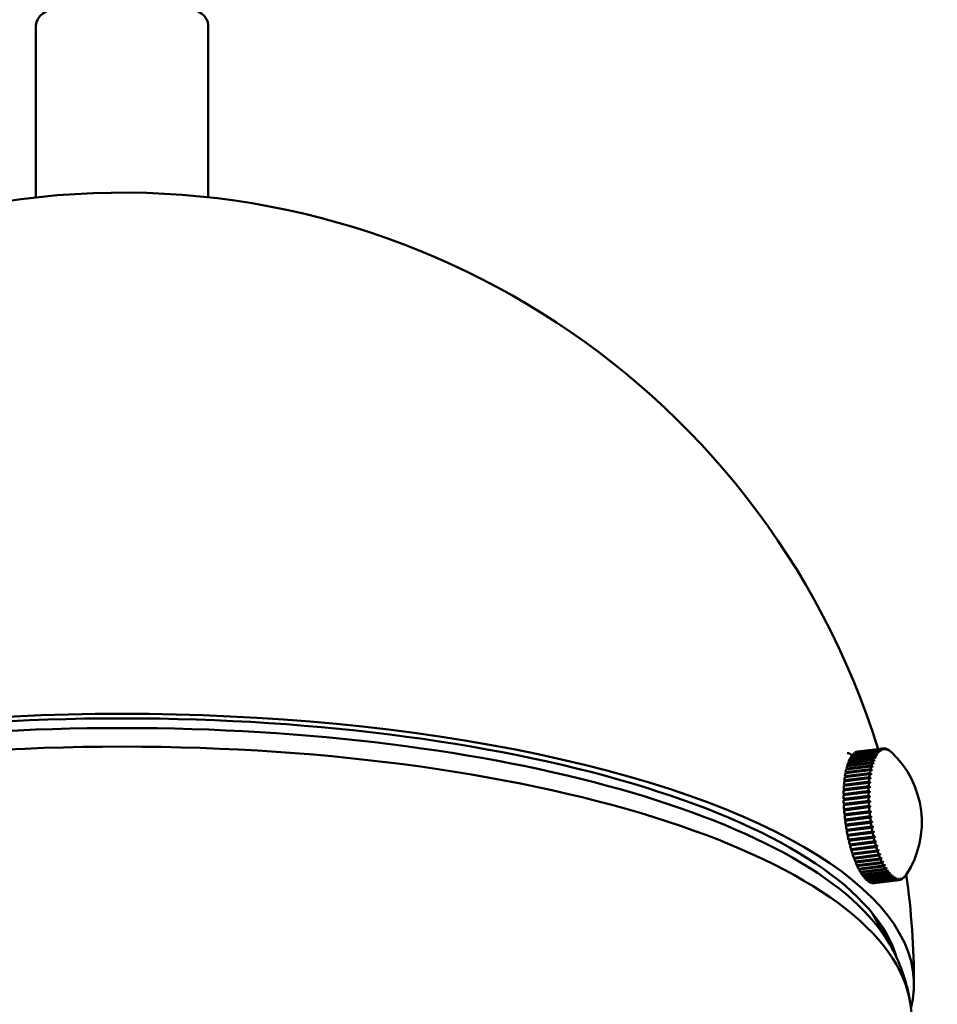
# Model space of a CAD drawing. Header units: millimetres. Extents: x 450 to 1548, y 1035 to 2210.
# Tile 3 of 5: x 1468 to 1538, y 1379 to 1453. Entities that reach past the tile are written whole.
import ezdxf

# ---------------------------------------------------------------- set-up
doc = ezdxf.new("R2010")
doc.units = ezdxf.units.MM
doc.header["$LTSCALE"] = 10
doc.layers.add('Widoczne (ISO)', color=7, linetype='Continuous', lineweight=50)
doc.layers.add('Widoczne wąskie (ISO)', color=7, linetype='Continuous', lineweight=50)

msp = doc.modelspace()

# ---------------------------------------------------------------- linework, layer by layer
at = {"layer": 'Widoczne (ISO)'}
for p, q in [((1469.67, 1452.888), (1469.67, 1439.889)), ((1482.67, 1452.888), (1482.67, 1439.889)), ((1533.1, 1397.993), (1531.221, 1397.759)), ((1531.247, 1397.793), (1533.127, 1398.027)), ((1533.206, 1398.118), (1531.327, 1397.884)), ((1531.355, 1397.911), (1533.235, 1398.145)), ((1531.36, 1397.888), (1531.355, 1397.911)), ((1533.319, 1398.213), (1531.44, 1397.979)), ((1531.469, 1397.999), (1533.348, 1398.233)), ((1531.472, 1397.983), (1531.469, 1397.999)), ((1533.437, 1398.279), (1531.557, 1398.045)), ((1531.588, 1398.057), (1533.468, 1398.291)), ((1531.589, 1398.049), (1531.588, 1398.057)), ((1533.559, 1398.315), (1531.68, 1398.081)), ((1531.712, 1398.085), (1533.591, 1398.319)), ((1531.712, 1398.085), (1531.712, 1398.085)), ((1533.174, 1397.938), (1533.202, 1397.941)), ((1533.288, 1398.054), (1533.302, 1398.056)), ((1533.694, 1398.313), (1533.719, 1398.316)), ((1533.831, 1398.28), (1533.849, 1398.282)), ((1533.97, 1398.217), (1533.981, 1398.218)), ((1534.11, 1398.124), (1534.115, 1398.124)), ((1532.748, 1397.217), (1530.869, 1396.983)), ((1530.887, 1397.044), (1532.766, 1397.278)), ((1532.824, 1397.45), (1530.944, 1397.216)), ((1530.965, 1397.271), (1532.844, 1397.505)), ((1530.982, 1397.221), (1530.965, 1397.271)), ((1532.908, 1397.658), (1531.029, 1397.424)), ((1531.051, 1397.472), (1532.931, 1397.706)), ((1531.065, 1397.428), (1531.051, 1397.472)), ((1533, 1397.839), (1531.121, 1397.605)), ((1531.146, 1397.647), (1533.025, 1397.881)), ((1531.156, 1397.609), (1531.146, 1397.647)), ((1531.254, 1397.763), (1531.247, 1397.793)), ((1532.78, 1397.199), (1532.858, 1397.209)), ((1532.868, 1397.423), (1532.933, 1397.431)), ((1532.964, 1397.621), (1533.016, 1397.628)), ((1533.066, 1397.793), (1533.106, 1397.798)), ((1530.707, 1396.225), (1532.587, 1396.459)), ((1532.623, 1396.681), (1530.744, 1396.447)), ((1530.758, 1396.52), (1532.637, 1396.754)), ((1530.789, 1396.453), (1530.758, 1396.52)), ((1530.789, 1396.453), (1532.733, 1396.695)), ((1530.789, 1396.452), (1530.789, 1396.453)), ((1532.681, 1396.96), (1530.802, 1396.726)), ((1530.818, 1396.794), (1532.697, 1397.027)), ((1530.844, 1396.731), (1530.818, 1396.794)), ((1530.908, 1396.988), (1530.887, 1397.044)), ((1532.698, 1396.951), (1532.791, 1396.963)), ((1532.51, 1395.728), (1530.63, 1395.494)), ((1530.636, 1395.581), (1532.516, 1395.815)), ((1532.537, 1396.063), (1530.658, 1395.829)), ((1530.667, 1395.912), (1532.546, 1396.146)), ((1530.7, 1395.857), (1530.667, 1395.912)), ((1530.67, 1395.533), (1532.615, 1395.775)), ((1532.575, 1396.381), (1530.696, 1396.147)), ((1530.697, 1395.834), (1530.7, 1395.857)), ((1530.7, 1395.857), (1532.645, 1396.099)), ((1530.74, 1396.164), (1530.707, 1396.225)), ((1530.738, 1396.152), (1530.74, 1396.164)), ((1530.74, 1396.164), (1532.684, 1396.406)), ((1532.486, 1395.016), (1530.606, 1394.782)), ((1530.607, 1394.876), (1532.486, 1395.11)), ((1532.492, 1395.378), (1530.613, 1395.144)), ((1530.616, 1395.235), (1532.496, 1395.469)), ((1530.65, 1395.193), (1530.616, 1395.235)), ((1530.67, 1395.533), (1530.636, 1395.581)), ((1530.641, 1394.842), (1532.587, 1395.084)), ((1530.649, 1395.149), (1530.65, 1395.193)), ((1530.65, 1395.193), (1532.596, 1395.436)), ((1530.668, 1395.499), (1530.67, 1395.533)), ((1530.641, 1394.842), (1530.607, 1394.876)), ((1530.608, 1394.506), (1532.487, 1394.74)), ((1530.642, 1394.479), (1530.608, 1394.506)), ((1532.489, 1394.644), (1530.61, 1394.41)), ((1530.62, 1394.127), (1532.499, 1394.361)), ((1532.504, 1394.264), (1530.624, 1394.03)), ((1530.641, 1394.787), (1530.641, 1394.842)), ((1530.642, 1394.479), (1532.588, 1394.721)), ((1530.643, 1394.414), (1530.642, 1394.479)), ((1530.653, 1394.108), (1532.599, 1394.351)), ((1530.653, 1394.108), (1530.62, 1394.127)), ((1530.642, 1393.743), (1532.521, 1393.977)), ((1530.675, 1393.731), (1530.642, 1393.743)), ((1532.528, 1393.878), (1530.649, 1393.644)), ((1530.657, 1394.034), (1530.653, 1394.108)), ((1530.674, 1393.354), (1532.553, 1393.588)), ((1530.675, 1393.731), (1532.621, 1393.974)), ((1530.681, 1393.648), (1530.675, 1393.731)), ((1532.563, 1393.489), (1530.684, 1393.255)), ((1530.707, 1393.351), (1532.653, 1393.593)), ((1530.707, 1393.351), (1530.674, 1393.354)), ((1530.716, 1393.259), (1530.707, 1393.351)), ((1530.716, 1392.964), (1532.596, 1393.198)), ((1532.608, 1393.099), (1530.729, 1392.865)), ((1530.729, 1392.865), (1530.761, 1392.869)), ((1530.761, 1392.869), (1530.748, 1392.968)), ((1532.707, 1393.112), (1530.761, 1392.869)), ((1530.769, 1392.575), (1532.648, 1392.809)), ((1532.663, 1392.711), (1530.784, 1392.477)), ((1532.761, 1392.731), (1530.814, 1392.489)), ((1530.784, 1392.477), (1530.814, 1392.489)), ((1530.814, 1392.489), (1530.801, 1392.579)), ((1530.831, 1392.19), (1532.71, 1392.424)), ((1532.727, 1392.327), (1530.848, 1392.093)), ((1530.848, 1392.093), (1530.877, 1392.112)), ((1530.877, 1392.112), (1530.863, 1392.194)), ((1532.824, 1392.354), (1530.877, 1392.112)), ((1530.902, 1391.81), (1532.781, 1392.044)), ((1532.895, 1391.984), (1530.949, 1391.742)), ((1532.801, 1391.949), (1530.921, 1391.715)), ((1530.921, 1391.715), (1530.949, 1391.742)), ((1530.949, 1391.742), (1530.935, 1391.814)), ((1530.982, 1391.438), (1532.861, 1391.672)), ((1532.883, 1391.579), (1531.003, 1391.345)), ((1531.003, 1391.345), (1531.03, 1391.38)), ((1531.03, 1391.38), (1531.015, 1391.443)), ((1532.975, 1391.622), (1531.03, 1391.38)), ((1531.07, 1391.077), (1532.949, 1391.311)), ((1532.973, 1391.221), (1531.093, 1390.987)), ((1533.064, 1391.271), (1531.118, 1391.029)), ((1531.093, 1390.987), (1531.118, 1391.029)), ((1531.118, 1391.029), (1531.104, 1391.081)), ((1531.165, 1390.728), (1533.045, 1390.962)), ((1533.07, 1390.876), (1531.191, 1390.642)), ((1531.191, 1390.642), (1531.213, 1390.69)), ((1531.213, 1390.69), (1531.201, 1390.733)), ((1533.159, 1390.933), (1531.213, 1390.69)), ((1531.268, 1390.394), (1533.147, 1390.628)), ((1533.175, 1390.546), (1531.295, 1390.312)), ((1533.261, 1390.609), (1531.316, 1390.367)), ((1531.295, 1390.312), (1531.316, 1390.367)), ((1531.316, 1390.367), (1531.305, 1390.399)), ((1531.377, 1390.077), (1533.257, 1390.311)), ((1533.285, 1390.233), (1531.406, 1389.999)), ((1531.406, 1389.999), (1531.424, 1390.061)), ((1531.424, 1390.061), (1531.417, 1390.082)), ((1533.369, 1390.303), (1531.424, 1390.061)), ((1531.492, 1389.779), (1533.372, 1390.013)), ((1533.402, 1389.94), (1531.522, 1389.706)), ((1531.522, 1389.706), (1531.539, 1389.773)), ((1531.539, 1389.773), (1531.534, 1389.784)), ((1533.483, 1390.015), (1531.539, 1389.773)), ((1531.612, 1389.501), (1533.492, 1389.735)), ((1533.601, 1389.749), (1533.492, 1389.735)), ((1533.523, 1389.668), (1531.644, 1389.434)), ((1531.644, 1389.434), (1531.657, 1389.507)), ((1531.737, 1389.245), (1533.616, 1389.479)), ((1533.649, 1389.418), (1531.769, 1389.184)), ((1531.769, 1389.184), (1531.779, 1389.251)), ((1531.865, 1389.014), (1533.744, 1389.248)), ((1533.777, 1389.193), (1531.898, 1388.959)), ((1531.898, 1388.959), (1531.904, 1389.019)), ((1531.996, 1388.808), (1533.875, 1389.042)), ((1533.909, 1388.993), (1532.029, 1388.759)), ((1533.723, 1389.504), (1533.631, 1389.492)), ((1533.849, 1389.283), (1533.771, 1389.273)), ((1533.976, 1389.087), (1533.912, 1389.079)), ((1532.029, 1388.759), (1532.033, 1388.812)), ((1532.128, 1388.628), (1534.008, 1388.862)), ((1534.042, 1388.821), (1532.162, 1388.587)), ((1532.162, 1388.587), (1532.164, 1388.632)), ((1532.262, 1388.476), (1534.142, 1388.71)), ((1534.176, 1388.676), (1532.297, 1388.442)), ((1532.297, 1388.442), (1532.297, 1388.48)), ((1532.397, 1388.353), (1534.276, 1388.587)), ((1532.431, 1388.326), (1532.43, 1388.357)), ((1534.31, 1388.56), (1532.431, 1388.326)), ((1532.53, 1388.259), (1534.41, 1388.493)), ((1532.564, 1388.24), (1532.563, 1388.263)), ((1534.444, 1388.474), (1532.564, 1388.24)), ((1532.663, 1388.195), (1534.542, 1388.429)), ((1534.576, 1388.417), (1532.696, 1388.183)), ((1532.793, 1388.161), (1534.673, 1388.395)), ((1534.705, 1388.392), (1532.826, 1388.158)), ((1532.921, 1388.158), (1534.8, 1388.392)), ((1534.105, 1388.918), (1534.053, 1388.912)), ((1534.234, 1388.776), (1534.194, 1388.771)), ((1534.362, 1388.662), (1534.334, 1388.659)), ((1534.487, 1388.577), (1534.473, 1388.575)), ((1534.832, 1388.396), (1534.8, 1388.392)), ((1534.954, 1388.432), (1534.93, 1388.429)), ((1535.072, 1388.498), (1535.054, 1388.495)), ((1535.185, 1388.593), (1535.174, 1388.592)), ((1535.291, 1388.718), (1535.287, 1388.718)), ((1532.696, 1388.183), (1532.695, 1388.199)), ((1532.826, 1388.158), (1532.825, 1388.165)), ((1532.767, 1385.883), (1534.112, 1383.499))]:
    msp.add_line(p, q, dxfattribs=at)
for centre, radius, start, end in [((1476.17, 1380.494), 59.75, 17.30959, 180), ((1529.262, 1392.741), 7.25, 326.97709, 47.21485), ((1476.17, 1380.494), 59.75, 0, 7.98111), ((1476.17, 1371.097), 60, 172.41606, 7.58394)]:
    msp.add_arc(centre, radius, start, end, dxfattribs=at)
for centre, major_axis, ratio, start_param, end_param in [((1476.17, 1452.888), (-6.5, 0), 0.34202, 3.141593, 6.283185), ((1476.17, 1380.494), (59.75, 0), 0.34202, 6.194906, 9.513057), ((1476.17, 1380.494), (-58.75, 0), 0.34202, 3.24068, 6.184098), ((1531.377, 1393.005), (-0.618, 4.962), 0.321394, 5.984109, 6.203337), ((1532.316, 1393.122), (-0.618, 4.962), 0.321394, 0.168744, 0.227283), ((1532.316, 1393.122), (-0.618, 4.962), 0.321394, 0.090204, 0.148743), ((1532.316, 1393.122), (-0.618, 4.962), 0.321394, 0.011664, 0.070204), ((1534.196, 1393.355), (-0.618, 4.962), 0.321394, 0.325823, 0.384363), ((1529.249, 1392.724), (-5.757, 4.406), 0.900111, 4.716722, 4.73226), ((1534.196, 1393.355), (-0.618, 4.962), 0.321394, 0.247283, 0.305823), ((1529.275, 1392.759), (5.757, -4.406), 0.900111, 1.57513, 1.590667), ((1534.268, 1393.364), (-0.608, 4.88), 0.321394, 0.305656, 0.32599), ((1529.248, 1392.728), (-5.041, 5.21), 0.920412, 4.852109, 4.867646), ((1534.196, 1393.355), (-0.618, 4.962), 0.321394, 0.168744, 0.227283), ((1529.276, 1392.755), (5.041, -5.21), 0.920412, 1.710516, 1.726053), ((1534.268, 1393.364), (-0.608, 4.88), 0.321394, 0.227116, 0.247451), ((1529.247, 1392.732), (-4.009, 6.04), 0.935039, 5.021961, 5.037498), ((1534.196, 1393.355), (-0.618, 4.962), 0.321394, 0.090204, 0.148743), ((1529.277, 1392.751), (4.009, -6.04), 0.935039, 1.880368, 1.895905), ((1534.268, 1393.364), (-0.608, 4.88), 0.321394, 0.148576, 0.168911), ((1529.247, 1392.735), (-2.614, 6.762), 0.943902, 5.226026, 5.241564), ((1534.196, 1393.355), (-0.618, 4.962), 0.321394, 0.011664, 0.070204), ((1529.278, 1392.747), (2.614, -6.762), 0.943902, 2.084434, 2.099971), ((1534.268, 1393.364), (-0.608, 4.88), 0.321394, 0.070036, 0.090371), ((1529.246, 1392.739), (-0.933, 7.19), 0.946944, 5.452937, 5.468474), ((1534.196, 1393.355), (-0.618, 4.962), 0.321394, 6.21631, 6.274849), ((1529.278, 1392.743), (0.933, -7.19), 0.946944, 2.311345, 2.326882), ((1534.268, 1393.364), (-0.608, 4.88), 0.321394, 6.274682, 6.295016), ((1529.246, 1392.743), (0.806, 7.205), 0.944149, 5.680374, 5.695911), ((1529.279, 1392.74), (-0.806, -7.205), 0.944149, 2.538781, 2.554318), ((1534.196, 1393.355), (-0.618, 4.962), 0.321394, 6.13777, 6.196309), ((1534.268, 1393.364), (-0.608, 4.88), 0.321394, 6.196142, 6.216477), ((1529.246, 1392.747), (2.348, 6.859), 0.935532, 5.885731, 5.901268), ((1529.279, 1392.736), (2.348, 6.859), 0.935532, 5.885731, 5.901268), ((1534.196, 1393.355), (-0.618, 4.962), 0.321394, 6.05923, 6.117769), ((1534.268, 1393.364), (-0.608, 4.88), 0.321394, 6.117602, 6.137937), ((1529.245, 1392.751), (3.566, 6.312), 0.921148, 6.057098, 6.072635), ((1529.279, 1392.732), (3.566, 6.312), 0.921148, 6.057098, 6.072635), ((1534.196, 1393.355), (-0.618, 4.962), 0.321394, 5.98069, 6.03923), ((1534.268, 1393.364), (-0.608, 4.88), 0.321394, 6.039062, 6.059397), ((1529.245, 1392.755), (4.469, 5.709), 0.901084, 6.193858, 6.209395), ((1529.279, 1392.728), (4.469, 5.709), 0.901084, 6.193858, 6.209395), ((1534.196, 1393.355), (-0.618, 4.962), 0.321394, 5.918805, 5.96069), ((1534.268, 1393.364), (-0.608, 4.88), 0.321394, 5.960523, 5.980857), ((1532.316, 1393.122), (-0.618, 4.962), 0.321394, 0.561443, 0.619982), ((1532.316, 1393.122), (-0.618, 4.962), 0.321394, 0.482903, 0.541442), ((1532.316, 1393.122), (-0.618, 4.962), 0.321394, 0.404363, 0.462903), ((1532.316, 1393.122), (-0.618, 4.962), 0.321394, 0.325823, 0.384363), ((1532.316, 1393.122), (-0.618, 4.962), 0.321394, 0.247283, 0.305823), ((1534.196, 1393.355), (-0.618, 4.962), 0.321394, 0.639983, 0.698522), ((1529.253, 1392.711), (-6.944, 2.082), 0.765168, 4.409707, 4.425244), ((1534.196, 1393.355), (-0.618, 4.962), 0.321394, 0.561443, 0.619982), ((1529.271, 1392.772), (6.944, -2.082), 0.765168, 1.268114, 1.283651), ((1529.252, 1392.714), (-6.791, 2.538), 0.80658, 4.46188, 4.477417), ((1534.196, 1393.355), (-0.618, 4.962), 0.321394, 0.482903, 0.541442), ((1529.273, 1392.769), (6.791, -2.538), 0.80658, 1.320288, 1.335825), ((1534.268, 1393.364), (0.608, -4.88), 0.321394, 3.761408, 3.781742), ((1529.251, 1392.717), (-6.568, 3.069), 0.843018, 4.52744, 4.542978), ((1534.268, 1393.364), (0.608, -4.88), 0.321394, 3.682868, 3.703202), ((1534.196, 1393.355), (-0.618, 4.962), 0.321394, 0.404363, 0.462903), ((1529.274, 1392.766), (6.568, -3.069), 0.843018, 1.385848, 1.401385), ((1529.25, 1392.72), (-6.241, 3.689), 0.87426, 4.610582, 4.62612), ((1534.268, 1393.364), (0.608, -4.88), 0.321394, 3.604328, 3.624663), ((1529.275, 1392.762), (6.241, -3.689), 0.87426, 1.46899, 1.484527), ((1534.268, 1393.364), (-0.608, 4.88), 0.321394, 0.384196, 0.40453), ((1532.316, 1393.122), (-0.618, 4.962), 0.321394, 0.797062, 0.855602), ((1532.316, 1393.122), (-0.618, 4.962), 0.321394, 0.718522, 0.777062), ((1532.316, 1393.122), (-0.618, 4.962), 0.321394, 0.639983, 0.698522), ((1534.196, 1393.355), (-0.618, 4.962), 0.321394, 0.797062, 0.855602), ((1529.268, 1392.78), (7.176, -1.035), 0.613793, 1.16473, 1.180267), ((1529.255, 1392.705), (-7.125, 1.342), 0.668477, 4.333903, 4.34944), ((1534.196, 1393.355), (-0.618, 4.962), 0.321394, 0.718522, 0.777062), ((1529.269, 1392.778), (7.125, -1.342), 0.668477, 1.19231, 1.207848), ((1534.268, 1393.364), (0.608, -4.88), 0.321394, 3.997027, 4.017362), ((1529.254, 1392.708), (-7.051, 1.688), 0.719039, 4.367808, 4.383345), ((1529.27, 1392.775), (7.051, -1.688), 0.719039, 1.226215, 1.241752), ((1534.268, 1393.364), (0.608, -4.88), 0.321394, 3.918487, 3.938822), ((1534.268, 1393.364), (0.608, -4.88), 0.321394, 3.839948, 3.860282), ((1532.316, 1393.122), (-0.618, 4.962), 0.321394, 0.954142, 1.012681), ((1532.316, 1393.122), (-0.618, 4.962), 0.321394, 0.875602, 0.934142), ((1534.196, 1393.355), (-0.618, 4.962), 0.321394, 1.032682, 1.091221), ((1529.259, 1392.698), (-7.232, 0.506), 0.493434, 4.265525, 4.281062), ((1534.196, 1393.355), (-0.618, 4.962), 0.321394, 0.954142, 1.012681), ((1529.265, 1392.785), (7.232, -0.506), 0.493434, 1.123932, 1.13947), ((1529.258, 1392.7), (-7.21, 0.758), 0.555325, 4.283835, 4.299372), ((1534.196, 1393.355), (-0.618, 4.962), 0.321394, 0.875602, 0.934142), ((1529.267, 1392.783), (7.21, -0.758), 0.555325, 1.142242, 1.157779), ((1529.257, 1392.702), (-7.176, 1.035), 0.613793, 4.306322, 4.32186), ((1534.268, 1393.364), (0.608, -4.88), 0.321394, 4.154107, 4.174441), ((1534.268, 1393.364), (0.608, -4.88), 0.321394, 4.075567, 4.095902), ((1532.316, 1393.122), (-0.618, 4.962), 0.321394, 1.111221, 1.169761), ((1532.316, 1393.122), (-0.618, 4.962), 0.321394, 1.032682, 1.091221), ((1534.196, 1393.355), (-0.618, 4.962), 0.321394, 1.189761, 1.248301), ((1534.196, 1393.355), (-0.618, 4.962), 0.321394, 1.111221, 1.169761), ((1529.263, 1392.788), (7.25, -0.057), 0.360924, 1.097288, 1.112825), ((1529.262, 1392.695), (-7.25, 0.057), 0.360924, 4.23888, 4.254418), ((1529.261, 1392.696), (-7.245, 0.274), 0.4285, 4.250711, 4.266248), ((1529.264, 1392.786), (7.245, -0.274), 0.4285, 1.109118, 1.124655), ((1534.268, 1393.364), (0.608, -4.88), 0.321394, 4.311187, 4.331521), ((1534.268, 1393.364), (0.608, -4.88), 0.321394, 4.232647, 4.252981), ((1532.316, 1393.122), (-0.618, 4.962), 0.321394, 1.189761, 1.248301), ((1532.316, 1393.122), (-0.618, 4.962), 0.321394, 1.268301, 1.326841), ((1529.261, 1392.789), (7.248, 0.148), 0.291123, 1.088059, 1.103596), ((1529.263, 1392.694), (-7.248, -0.148), 0.291123, 4.229652, 4.245189), ((1534.196, 1393.355), (-0.618, 4.962), 0.321394, 1.268301, 1.326841), ((1529.26, 1392.79), (7.242, 0.344), 0.219528, 1.08115, 1.096687), ((1529.265, 1392.693), (-7.242, -0.344), 0.219528, 4.222743, 4.23828), ((1534.196, 1393.355), (-0.618, 4.962), 0.321394, 1.346841, 1.40538), ((1534.268, 1393.364), (0.608, -4.88), 0.321394, 4.389726, 4.410061), ((1534.268, 1393.364), (0.608, -4.88), 0.321394, 4.468266, 4.488601), ((1532.316, 1393.122), (-0.618, 4.962), 0.321394, 1.346841, 1.40538), ((1532.316, 1393.122), (-0.618, 4.962), 0.321394, 1.425381, 1.48392), ((1529.259, 1392.791), (7.23, 0.533), 0.146579, 1.07636, 1.091897), ((1534.196, 1393.355), (-0.618, 4.962), 0.321394, 1.425381, 1.48392), ((1529.266, 1392.692), (-7.23, -0.533), 0.146579, 4.217952, 4.23349), ((1529.257, 1392.791), (7.214, 0.717), 0.072726, 1.073553, 1.08909), ((1529.267, 1392.692), (-7.214, -0.717), 0.072726, 4.215145, 4.230683), ((1534.196, 1393.355), (-0.618, 4.962), 0.321394, 1.503921, 1.56246), ((1534.268, 1393.364), (0.608, -4.88), 0.321394, 4.546806, 4.56714), ((1534.268, 1393.364), (0.608, -4.88), 0.321394, 4.625346, 4.64568), ((1532.316, 1393.122), (-0.618, 4.962), 0.321394, 1.503921, 1.56246), ((1532.316, 1393.122), (-0.618, 4.962), 0.321394, 1.58246, 1.641), ((1529.256, 1392.791), (7.194, 0.899), 0.001576, 5.194996, 5.210533), ((1529.268, 1392.692), (-7.194, -0.899), 0.001576, 2.053403, 2.068941), ((1534.196, 1393.355), (-0.618, 4.962), 0.321394, 1.58246, 1.641), ((1529.255, 1392.791), (7.169, 1.081), 0.075867, 5.194015, 5.209553), ((1529.27, 1392.692), (-7.169, -1.081), 0.075867, 2.052423, 2.06796), ((1534.196, 1393.355), (-0.618, 4.962), 0.321394, 1.661, 1.71954), ((1534.268, 1393.364), (0.608, -4.88), 0.321394, 4.703886, 4.72422), ((1534.268, 1393.364), (0.608, -4.88), 0.321394, 4.782425, 4.80276), ((1532.316, 1393.122), (-0.618, 4.962), 0.321394, 1.661, 1.71954), ((1532.316, 1393.122), (-0.618, 4.962), 0.321394, 1.73954, 1.798079), ((1529.254, 1392.79), (7.139, 1.264), 0.149691, 5.191126, 5.206664), ((1529.271, 1392.693), (-7.139, -1.264), 0.149691, 2.049534, 2.065071), ((1534.196, 1393.355), (-0.618, 4.962), 0.321394, 1.73954, 1.798079), ((1529.252, 1392.789), (7.103, 1.45), 0.222592, 5.186249, 5.201787), ((1529.272, 1392.694), (-7.103, -1.45), 0.222592, 2.044657, 2.060194), ((1534.268, 1393.364), (0.608, -4.88), 0.321394, 4.860965, 4.8813), ((1534.268, 1393.364), (0.608, -4.88), 0.321394, 4.939505, 4.95984), ((1532.316, 1393.122), (-0.618, 4.962), 0.321394, 1.81808, 1.876619), ((1532.316, 1393.122), (-0.618, 4.962), 0.321394, 1.89662, 1.955159), ((1534.196, 1393.355), (-0.618, 4.962), 0.321394, 1.81808, 1.876619), ((1529.251, 1392.788), (7.061, 1.642), 0.29412, 5.179247, 5.194784), ((1529.273, 1392.695), (-7.061, -1.642), 0.29412, 2.037654, 2.053191), ((1534.196, 1393.355), (-0.618, 4.962), 0.321394, 1.89662, 1.955159), ((1529.25, 1392.786), (7.012, 1.841), 0.363836, 5.169914, 5.185451), ((1534.268, 1393.364), (0.608, -4.88), 0.321394, 5.018045, 5.038379), ((1529.274, 1392.696), (-7.012, -1.841), 0.363836, 2.028321, 2.043859), ((1534.196, 1393.355), (-0.618, 4.962), 0.321394, 1.975159, 2.033699), ((1534.268, 1393.364), (0.608, -4.88), 0.321394, 5.096585, 5.116919), ((1532.316, 1393.122), (-0.618, 4.962), 0.321394, 1.975159, 2.033699), ((1532.316, 1393.122), (-0.618, 4.962), 0.321394, 2.053699, 2.112239), ((1529.249, 1392.785), (6.954, 2.051), 0.431308, 5.157966, 5.173503), ((1529.275, 1392.698), (-6.954, -2.051), 0.431308, 2.016373, 2.03191), ((1534.196, 1393.355), (-0.618, 4.962), 0.321394, 2.053699, 2.112239), ((1534.268, 1393.364), (0.608, -4.88), 0.321394, 5.175125, 5.195459), ((1529.249, 1392.783), (6.884, 2.274), 0.49612, 5.143015, 5.158552), ((1529.276, 1392.7), (-6.884, -2.274), 0.49612, 2.001422, 2.01696), ((1534.196, 1393.355), (-0.618, 4.962), 0.321394, 2.132239, 2.190779), ((1534.268, 1393.364), (0.608, -4.88), 0.321394, 5.253664, 5.273999), ((1532.316, 1393.122), (-0.618, 4.962), 0.321394, 2.132239, 2.190779), ((1532.316, 1393.122), (-0.618, 4.962), 0.321394, 2.210779, 2.269318), ((1529.248, 1392.78), (6.8, 2.513), 0.557875, 5.124544, 5.140081), ((1529.277, 1392.702), (-6.8, -2.513), 0.557875, 1.982951, 1.998488), ((1534.196, 1393.355), (-0.618, 4.962), 0.321394, 2.210779, 2.269318), ((1534.268, 1393.364), (0.608, -4.88), 0.321394, 5.332204, 5.352539), ((1529.247, 1392.778), (6.698, 2.774), 0.616189, 5.10186, 5.117398), ((1529.277, 1392.705), (-6.698, -2.774), 0.616189, 1.960268, 1.975805), ((1534.196, 1393.355), (-0.618, 4.962), 0.321394, 2.289319, 2.347858), ((1534.268, 1393.364), (0.608, -4.88), 0.321394, 5.410744, 5.431078), ((1529.247, 1392.775), (6.572, 3.06), 0.670705, 5.074039, 5.089577), ((1529.278, 1392.708), (-6.572, -3.06), 0.670705, 1.932447, 1.947984), ((1534.268, 1393.364), (0.608, -4.88), 0.321394, 5.489284, 5.509618), ((1532.316, 1393.122), (-0.618, 4.962), 0.321394, 2.289319, 2.347858), ((1532.316, 1393.122), (-0.618, 4.962), 0.321394, 2.367859, 2.426398), ((1532.316, 1393.122), (-0.618, 4.962), 0.321394, 2.446398, 2.504938), ((1534.196, 1393.355), (-0.618, 4.962), 0.321394, 2.367859, 2.426398), ((1529.246, 1392.772), (6.414, 3.379), 0.721085, 5.039834, 5.055371), ((1529.278, 1392.711), (-6.414, -3.379), 0.721085, 1.898241, 1.913778), ((1534.196, 1393.355), (-0.618, 4.962), 0.321394, 2.446398, 2.504938), ((1534.268, 1393.364), (0.608, -4.88), 0.321394, 5.567824, 5.588158), ((1529.246, 1392.769), (6.212, 3.738), 0.76702, 4.99755, 5.013088), ((1529.279, 1392.714), (-6.212, -3.738), 0.76702, 1.855958, 1.871495), ((1534.196, 1393.355), (-0.618, 4.962), 0.321394, 2.524938, 2.583478), ((1534.268, 1393.364), (0.608, -4.88), 0.321394, 5.646363, 5.666698), ((1529.245, 1392.766), (5.949, 4.144), 0.808226, 4.94488, 4.960417), ((1529.279, 1392.717), (-5.949, -4.144), 0.808226, 1.803287, 1.818824), ((1534.196, 1393.355), (-0.618, 4.962), 0.321394, 2.603478, 2.662017), ((1534.268, 1393.364), (0.608, -4.88), 0.321394, 5.724903, 5.745238), ((1532.316, 1393.122), (-0.618, 4.962), 0.321394, 2.524938, 2.583478), ((1532.316, 1393.122), (-0.618, 4.962), 0.321394, 2.603478, 2.662017), ((1532.316, 1393.122), (-0.618, 4.962), 0.321394, 2.682018, 2.740557), ((1532.316, 1393.122), (0.618, -4.962), 0.321394, 5.90215, 5.96069), ((1532.316, 1393.122), (0.618, -4.962), 0.321394, 5.98069, 6.03923), ((1532.316, 1393.122), (0.618, -4.962), 0.321394, 6.05923, 6.117769), ((1529.245, 1392.762), (5.599, 4.606), 0.844449, 4.878668, 4.894205), ((1529.279, 1392.721), (-5.599, -4.606), 0.844449, 1.737076, 1.752613), ((1534.196, 1393.355), (-0.618, 4.962), 0.321394, 2.682018, 2.740557), ((1534.268, 1393.364), (0.608, -4.88), 0.321394, 5.803443, 5.823778), ((1529.245, 1392.758), (5.123, 5.13), 0.875465, 4.79467, 4.810207), ((1529.279, 1392.724), (-5.123, -5.13), 0.875465, 1.653078, 1.668615), ((1534.196, 1393.355), (0.618, -4.962), 0.321394, 5.90215, 5.96069), ((1534.268, 1393.364), (0.608, -4.88), 0.321394, 5.881983, 5.902317), ((1529.245, 1392.755), (4.469, 5.709), 0.901084, 4.68742, 4.702957), ((1529.279, 1392.728), (-4.469, -5.709), 0.901084, 1.545827, 1.561364), ((1534.196, 1393.355), (0.618, -4.962), 0.321394, 5.98069, 6.03923), ((1534.268, 1393.364), (0.608, -4.88), 0.321394, 5.960523, 5.980857), ((1529.245, 1392.751), (3.566, 6.312), 0.921148, 4.55066, 4.566197), ((1529.279, 1392.732), (-3.566, -6.312), 0.921148, 1.409067, 1.424604), ((1534.196, 1393.355), (0.618, -4.962), 0.321394, 6.05923, 6.117769), ((1534.268, 1393.364), (0.608, -4.88), 0.321394, 6.039062, 6.059397), ((1529.246, 1392.747), (2.348, 6.859), 0.935532, 4.379293, 4.39483), ((1529.279, 1392.736), (-2.348, -6.859), 0.935532, 1.2377, 1.253237), ((1534.196, 1393.355), (0.618, -4.962), 0.321394, 6.13777, 6.196309), ((1534.268, 1393.364), (0.608, -4.88), 0.321394, 6.117602, 6.137937), ((1529.246, 1392.743), (0.806, 7.205), 0.944149, 4.173936, 4.189473), ((1529.279, 1392.74), (-0.806, -7.205), 0.944149, 1.032343, 1.04788), ((1534.196, 1393.355), (0.618, -4.962), 0.321394, 6.21631, 6.274849), ((1534.268, 1393.364), (0.608, -4.88), 0.321394, 6.196142, 6.216477), ((1529.246, 1392.739), (-0.933, 7.19), 0.946944, 3.946499, 3.962036), ((1529.278, 1392.743), (0.933, -7.19), 0.946944, 0.804906, 0.820443), ((1534.196, 1393.355), (0.618, -4.962), 0.321394, 0.011664, 0.070204), ((1534.268, 1393.364), (0.608, -4.88), 0.321394, 6.274682, 6.295016), ((1529.247, 1392.735), (-2.614, 6.762), 0.943902, 3.719588, 3.735125), ((1529.278, 1392.747), (2.614, -6.762), 0.943902, 0.577995, 0.593533), ((1534.196, 1393.355), (0.618, -4.962), 0.321394, 0.090204, 0.148743), ((1534.268, 1393.364), (0.608, -4.88), 0.321394, 0.070036, 0.090371), ((1529.247, 1392.732), (4.009, -6.04), 0.935039, 0.37393, 0.389467), ((1529.277, 1392.751), (4.009, -6.04), 0.935039, 0.37393, 0.389467), ((1534.196, 1393.355), (0.618, -4.962), 0.321394, 0.168744, 0.227283), ((1534.268, 1393.364), (0.608, -4.88), 0.321394, 0.148576, 0.168911), ((1529.248, 1392.728), (5.041, -5.21), 0.920412, 0.204078, 0.219615), ((1534.196, 1393.355), (0.618, -4.962), 0.321394, 0.247283, 0.305823), ((1529.276, 1392.755), (5.041, -5.21), 0.920412, 0.204078, 0.219615), ((1534.268, 1393.364), (0.608, -4.88), 0.321394, 0.227116, 0.247451), ((1529.249, 1392.724), (5.757, -4.406), 0.900111, 0.068691, 0.084229), ((1529.275, 1392.759), (5.757, -4.406), 0.900111, 0.068691, 0.084229), ((1534.196, 1393.355), (0.618, -4.962), 0.321394, 0.325823, 0.36438), ((1534.268, 1393.364), (0.608, -4.88), 0.321394, 0.305656, 0.32599), ((1532.316, 1393.122), (0.618, -4.962), 0.321394, 6.13777, 6.196309), ((1532.316, 1393.122), (0.618, -4.962), 0.321394, 6.21631, 6.274849)]:
    msp.add_ellipse(centre, major_axis=major_axis, ratio=ratio, start_param=start_param, end_param=end_param, dxfattribs=at)
msp.add_open_spline([(1534.112, 1383.499), (1534.267, 1383.225), (1534.412, 1382.945), (1534.684, 1382.375), (1534.81, 1382.085), (1535.04, 1381.494), (1535.144, 1381.194), (1535.329, 1380.584), (1535.41, 1380.275), (1535.547, 1379.65), (1535.602, 1379.334), (1535.645, 1379.016)], degree=3, knots=[0.6820881, 0.6820881, 0.6820881, 0.6820881, 0.7111022, 0.7111022, 0.7401162, 0.7401162, 0.7691303, 0.7691303, 0.7981443, 0.7981443, 0.8271584, 0.8271584, 0.8271584, 0.8271584], dxfattribs=at)
at = {"layer": 'Widoczne wąskie (ISO)'}
for centre, major_axis, start_param, end_param in [((1476.17, 1379.676), (59.011, 0), 0.190576, 2.951016), ((1476.17, 1378.089), (-59.537, 0), 3.187099, 6.237679)]:
    msp.add_ellipse(centre, major_axis=major_axis, ratio=0.34202, start_param=start_param, end_param=end_param, dxfattribs=at)

doc.saveas('drawing.dxf')
